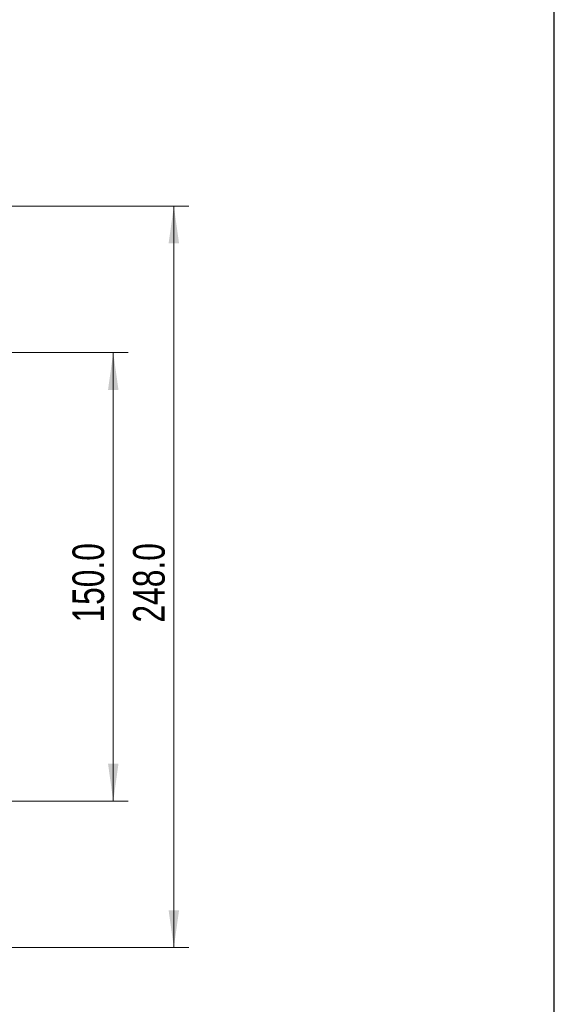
# Model space of a CAD drawing. Header units: millimetres. Extents: x 6 to 294, y 6 to 202.
# Tile 6 of 7: x 255 to 291, y 70 to 136. Entities that reach past the tile are written whole.
import ezdxf

# ---------------------------------------------------------------- set-up
doc = ezdxf.new("R2010")
doc.units = ezdxf.units.MM
doc.styles.add('SLDTEXTSTYLE0', font='TXT', dxfattribs={"width": 0.75})
doc.dimstyles.new('SLDDIMSTYLE0', dxfattribs={"dimtxt": 2.116667, "dimasz": 2.5, "dimexe": 0, "dimexo": 0.0625, "dimgap": 0.529167, "dimtad": 1, "dimdec": 1, "dimlfac": 5, "dimrnd": 1e-09, "dimzin": 4, "dimdsep": 46, "dimtxsty": 'SLDTEXTSTYLE0', "dimsah": 1, "dimcen": 0.09, "dimadec": 0, "dimazin": 1, "dimtfac": 1, "dimtdec": 1, "dimtofl": 0, "dimtmove": 0, "dimatfit": 3, "dimfxl": 1, "dimfrac": 2, "dimtolj": 1, "dimtzin": 12, "dimarcsym": 0})

# ---------------------------------------------------------------- blocks, each defined once
blk = doc.blocks.new('_D_6')
at = {"color": 7, "linetype": 'Continuous', "lineweight": 18}
for p, q in [((253.946, 113.713), (262.645, 113.713)), ((261.645, 113.713), (261.645, 83.713)), ((253.946, 83.713), (262.645, 83.713))]:
    blk.add_line(p, q, dxfattribs=at)
for points in [[(261.645, 113.713), (261.295, 111.213), (261.995, 111.213)], [(261.645, 83.713), (261.995, 86.213), (261.295, 86.213)]]:
    blk.add_solid(points, dxfattribs=at)
at = {"color": 7, "linetype": 'Continuous', "lineweight": 18, "insert": (258.916, 95.653), "char_height": 2.1167, "attachment_point": 1, "rotation": 90, "style": 'SLDTEXTSTYLE0'}
blk.add_mtext('150.0', dxfattribs=at)
blk = doc.blocks.new('_D_10')
at = {"color": 7, "linetype": 'Continuous', "lineweight": 18}
for p, q in [((245.146, 123.513), (266.697, 123.513)), ((265.697, 123.513), (265.697, 73.913)), ((245.146, 73.913), (266.697, 73.913))]:
    blk.add_line(p, q, dxfattribs=at)
for points in [[(265.697, 123.513), (265.347, 121.013), (266.047, 121.013)], [(265.697, 73.913), (266.047, 76.413), (265.347, 76.413)]]:
    blk.add_solid(points, dxfattribs=at)
at = {"color": 7, "linetype": 'Continuous', "lineweight": 18, "insert": (262.969, 95.653), "char_height": 2.1167, "attachment_point": 1, "rotation": 90, "style": 'SLDTEXTSTYLE0'}
blk.add_mtext('248.0', dxfattribs=at)

msp = doc.modelspace()

# ---------------------------------------------------------------- linework, layer by layer
at = {"color": 7, "linetype": 'Continuous', "lineweight": 25}
msp.add_line((291.144, 6.453), (291.144, 199.039), dxfattribs=at)

# ---------------------------------------------------------------- dimensions: what is measured, and where the dimension line sits
at = {"color": 7, "linetype": 'Continuous', "lineweight": 18}
for base, p1, p2, picture, middle in [((265.697, 73.913), (244.146, 123.513), (244.146, 73.913), '_D_10', (265.697, 99.171)), ((261.645, 83.713), (252.946, 113.713), (252.946, 83.713), '_D_6', (261.645, 99.171))]:
    dim = msp.add_linear_dim(base=base, p1=p1, p2=p2, angle=90, dimstyle='SLDDIMSTYLE0', dxfattribs=at)
    dim.commit()
    dim.dimension.update_dxf_attribs({"geometry": picture, "text_midpoint": middle, "dimtype": 160})

doc.saveas('drawing.dxf')
